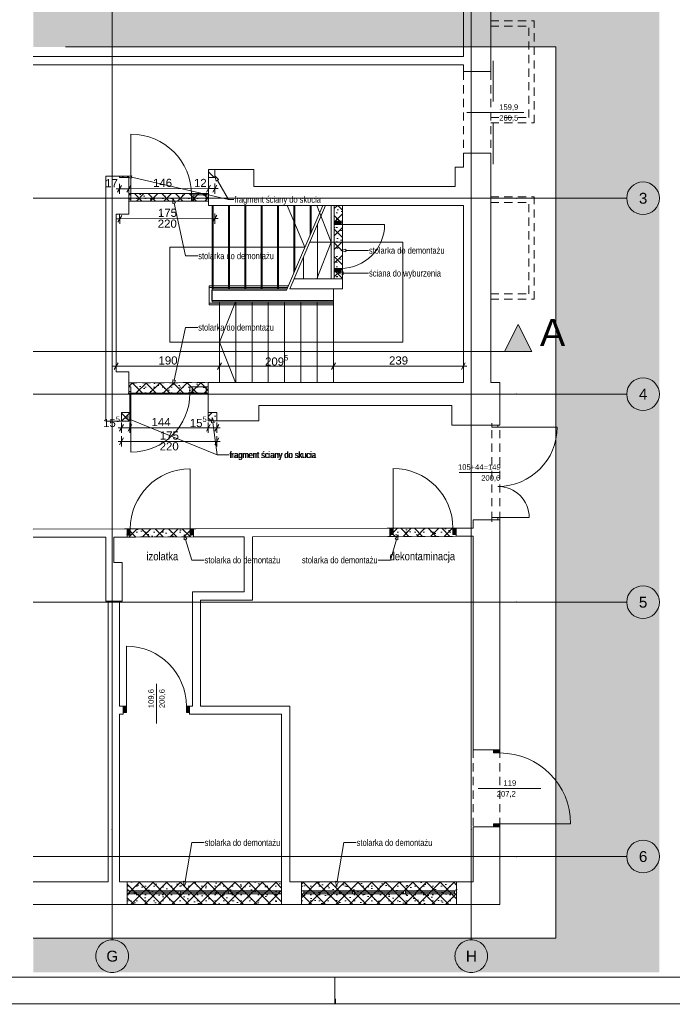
# Paper-space layout 'A-18 ROZBIÓRKI - PIĘTRO 0' of a CAD drawing. Header units: millimetres. Extents: x 0 to 540, y 0 to 297.
# Tile 5 of 7: x 302 to 422, y 0 to 181. Entities that reach past the tile are written whole.
import ezdxf
from ezdxf.xclip import XClip

# ---------------------------------------------------------------- set-up
doc = ezdxf.new("R2010")
doc.units = ezdxf.units.MM
doc.header["$MEASUREMENT"] = 0
doc.header["$XCLIPFRAME"] = 0
for name, pattern in [('ACAD_ISO03W100', [300, 120, -180]), ('DASHDOTX2', [1000, 500, -250, 0, -250]), ('GESTRICHELT2', [93.75, 62.5, -31.25]), ('Przer. długie kreski', [2.5, 1.5, -1]), ('PRZERYWANA_DU_A', [550, 350, -200])]:
    doc.linetypes.add(name, pattern=pattern)
for name, color, linetype, lineweight in [('0_Nr_pióra__2', 8, 'Continuous', 13), ('A_linie przekroju_Nr_pióra__1', 7, 'Continuous', 20), ('A_wymiary_Nr_pióra__1', 7, 'Continuous', 20), ('A_wymiary_Nr_pióra__2', 8, 'Continuous', 13), ('A_ściany_Nr_pióra__1', 7, 'Continuous', 20), ('Drzwi Archicad_Nr_pióra__1', 7, 'Continuous', 20), ('Znaczniki drzwi Archicada_Nr_pióra__3', 252, 'Continuous', 13)]:
    doc.layers.add(name, color=color, linetype=linetype, lineweight=lineweight)
for name, color, linetype, lineweight, true_color in [('A__balustrada_Nr_pióra__161', 7, 'Continuous', 5, 0x949494), ('A_Arkusz_Nr_pióra__255', 7, 'Continuous', 15, 0x242424), ('A_opis_Nr_pióra__255', 7, 'Continuous', 15, 0x242424), ('A_opis_Nr_pióra__8', 7, 'Continuous', 13, 0x4c4c4c), ('A_osie_Nr_pióra__16', 7, 'Continuous', 5, 0x0f0f0f), ('A_osie_Nr_pióra__76', 7, 'Continuous', 5, 0x2d2d2d), ('A_pochwyt_Nr_pióra__161', 7, 'Continuous', 5, 0x949494), ('A_pomocnicze_Nr_pióra__4', 7, 'Continuous', 18, 0x4b4b4b), ('A_rozbiórki_Nr_pióra__10', 7, 'Continuous', 13, 0x4b4b4b), ('A_schody_Nr_pióra__10', 7, 'Continuous', 13, 0x4b4b4b), ('A_schody_Nr_pióra__4', 7, 'Continuous', 18, 0x4b4b4b), ('A_ściany_Nr_pióra__10', 7, 'Continuous', 13, 0x4b4b4b), ('A_ściany_Nr_pióra__19', 7, 'Continuous', 5, 0x191919), ('Okna Archicada_Nr_pióra__19', 7, 'Continuous', 5, 0x191919)]:
    doc.layers.add(name, color=color, linetype=linetype, lineweight=lineweight, true_color=true_color)
for name, color, linetype in [('A_linie przekroju', 7, 'Continuous'), ('A_podrys', 7, 'Continuous'), ('A_rozbiórki', 7, 'Continuous'), ('Drzwi Archicad', 7, 'Continuous')]:
    doc.layers.add(name, color=color, linetype=linetype)
doc.styles.add('STYL_AUTOMATYCZNY_1', font='arial.ttf')
doc.styles.add('STYL_AUTOMATYCZNY_2', font='ARIALN.TTF')
doc.styles.add('STYL_AUTOMATYCZNY_4', font='arial.ttf')
pattern_1 = [(45, (-1720.2334, -297.0338), (-1.2572359, 1.2572359), []), (135, (-1720.2334, -297.0338), (1.2572359, 1.2572359), []), (90, (-1721.4906, -295.7765), (-1.6002, 0), [0, -1.0668, 0, -1.6002]), (155, (-1720.2334, -294.5193), (0.6762737, 1.4502737), [0, -0.78232, 0, -1.35128])]

# ---------------------------------------------------------------- blocks, each defined once
blk = doc.blocks.new('Rysunek_2_2', base_point=(-1720.23, -297.03))
at = {"linetype": 'Continuous', "lineweight": 0, "true_color": 0x484848}
blk.add_hatch(color=251, dxfattribs=at).paths.add_polyline_path([(419.63, 290.85), (304.57, 290.85), (304.57, 175.85), (400.63, 175.85), (400.63, 12.04), (304.57, 12.04), (304.57, 5.75), (419.63, 5.75)])
at = {"layer": 'A_linie przekroju', "linetype": 'Continuous', "lineweight": 0, "true_color": 0x000000}
blk.add_hatch(color=18, dxfattribs=at).paths.add_polyline_path([(396.18, 119.87), (393.68, 124.87), (391.18, 119.87)])
at = {"layer": 'A_rozbiórki', "linetype": 'Continuous', "lineweight": 0, "true_color": 0x4b4b4b}
h = blk.add_hatch(dxfattribs=at)
h.set_pattern_fill('facing_tile_0002', color=251, style=0, pattern_type=2)
h.set_pattern_definition(pattern_1)
h.paths.add_polyline_path([(322.12, 151.83), (322.12, 152.13), (320.43, 152.13), (320.43, 151.83)])
h = blk.add_hatch(dxfattribs=at)
h.set_pattern_fill('facing_tile_0002', color=251, style=0, pattern_type=2)
h.set_pattern_definition(pattern_1)
h.paths.add_polyline_path([(337.93, 151.83), (337.93, 153.33), (336.74, 153.33), (336.74, 151.83)])
h = blk.add_hatch(dxfattribs=at)
h.set_pattern_fill('facing_tile_0002', color=251, style=0, pattern_type=2)
h.set_pattern_definition(pattern_1)
h.paths.add_polyline_path([(336.74, 147.53), (336.74, 148.93), (322.12, 148.9), (322.12, 147.53)])
h = blk.add_hatch(dxfattribs=at)
h.set_pattern_fill('facing_tile_0002', color=251, style=0, pattern_type=2)
h.set_pattern_definition(pattern_1)
h.paths.add_polyline_path([(359.89, 146.73), (359.89, 133.24), (361.39, 133.24), (361.39, 146.73)])
h = blk.add_hatch(dxfattribs=at)
h.set_pattern_fill('facing_tile_0002', color=251, style=0, pattern_type=2)
h.set_pattern_definition(pattern_1)
h.paths.add_polyline_path([(336.73, 112.21), (336.73, 114.16), (322.12, 114.13), (322.12, 112.21)])
h = blk.add_hatch(dxfattribs=at)
h.set_pattern_fill('facing_tile_0002', color=251, style=0, pattern_type=2)
h.set_pattern_definition(pattern_1)
h.paths.add_polyline_path([(322.34, 107.07), (322.34, 108.66), (320.79, 108.66), (320.79, 107.07)])
h = blk.add_hatch(dxfattribs=at)
h.set_pattern_fill('facing_tile_0002', color=251, style=0, pattern_type=2)
h.set_pattern_definition(pattern_1)
h.paths.add_polyline_path([(338.29, 107.16), (338.29, 108.66), (336.73, 108.66), (336.73, 107.16)])
h = blk.add_hatch(dxfattribs=at)
h.set_pattern_fill('facing_tile_0002', color=251, style=0, pattern_type=2)
h.set_pattern_definition(pattern_1)
h.paths.add_polyline_path([(333.99, 85.81), (333.99, 87.31), (321.79, 87.28), (321.79, 85.78)])
h = blk.add_hatch(dxfattribs=at)
h.set_pattern_fill('facing_tile_0002', color=251, style=0, pattern_type=2)
h.set_pattern_definition(pattern_1)
h.paths.add_polyline_path([(382.3, 85.91), (382.3, 87.41), (370.1, 87.38), (370.1, 85.88)])
h = blk.add_hatch(dxfattribs=at)
h.set_pattern_fill('facing_tile_0002', color=251, style=0, pattern_type=2)
h.set_pattern_definition(pattern_1)
h.paths.add_polyline_path([(321.84, 22.39), (321.84, 18.23), (350.21, 18.23), (350.21, 22.39)])
h = blk.add_hatch(dxfattribs=at)
h.set_pattern_fill('facing_tile_0002', color=251, style=0, pattern_type=2)
h.set_pattern_definition(pattern_1)
h.paths.add_polyline_path([(353.86, 18.23), (382.36, 18.23), (382.36, 22.39), (353.86, 22.39)])
at = {"layer": 'Drzwi Archicad', "linetype": 'Continuous', "lineweight": 0, "true_color": 0xfdfdfd}
for points in [[(361.04, 143.84), (359.89, 143.84), (359.89, 143.24), (361.04, 143.24)], [(359.89, 134.54), (361.04, 134.54), (361.04, 135.14), (359.89, 135.14)], [(321.79, 86.13), (322.39, 86.13), (322.39, 87.28), (321.79, 87.28)], [(333.99, 87.31), (333.39, 87.3), (333.39, 86.15), (333.99, 86.16)], [(370.1, 87.38), (370.1, 86.23), (370.7, 86.23), (370.7, 87.38)], [(382.3, 86.26), (382.3, 87.41), (381.7, 87.41), (381.7, 86.26)], [(321.1, 54.7), (321.1, 53.55), (321.7, 53.55), (321.7, 54.7)], [(333.3, 53.55), (333.3, 54.7), (332.7, 54.7), (332.7, 53.55)], [(389.17, 46.69), (389.17, 46.09), (390.32, 46.09), (390.32, 46.69)], [(390.32, 32.49), (390.32, 33.09), (389.17, 33.09), (389.17, 32.49)]]:
    blk.add_hatch(color=7, dxfattribs=at).paths.add_polyline_path(points)
at = {"layer": '0_Nr_pióra__2', "color": 8, "linetype": 'PRZERYWANA_DU_A', "lineweight": 13, "flags": 128}
blk.add_lwpolyline([(304.57, 12.04), (400.63, 12.04), (400.63, 175.85), (304.57, 175.85)], dxfattribs=at)
at = {"layer": 'A__balustrada_Nr_pióra__161', "color": 252, "linetype": 'Continuous', "lineweight": 5, "true_color": 0x949494}
for p, q in [((336.89, 128.44), (336.89, 131.95)), ((337.39, 129.24), (337.39, 131.15))]:
    blk.add_line(p, q, dxfattribs=at)
at = {"layer": 'A_linie przekroju_Nr_pióra__1', "color": 7, "linetype": 'ACAD_ISO03W100', "lineweight": 20}
blk.add_line((304.57, 119.87), (391.18, 119.87), dxfattribs=at)
at = {"layer": 'A_linie przekroju_Nr_pióra__1', "color": 7, "linetype": 'Continuous', "lineweight": 20, "flags": 128}
blk.add_lwpolyline([(396.18, 119.87), (391.18, 119.87), (393.68, 124.87)], close=True, dxfattribs=at)
at = {"layer": 'A_opis_Nr_pióra__255', "color": 250, "linetype": 'Continuous', "lineweight": 15, "true_color": 0x242424}
for p, q in [((321.69, 152.13), (322.65, 152.17)), ((321.69, 152.13), (322.54, 151.68)), ((322.65, 152.17), (322.54, 151.68)), ((337.93, 152.14), (338.61, 151.46)), ((337.93, 152.14), (338.18, 151.21)), ((322.59, 151.92), (340.45, 147.81)), ((338.61, 151.46), (338.18, 151.21)), ((338.4, 151.33), (340.45, 147.81)), ((330.24, 148.04), (330.2, 147.08)), ((330.69, 147.18), (330.2, 147.08)), ((330.24, 148.04), (330.69, 147.18)), ((330.44, 147.13), (332.55, 137.44)), ((340.45, 147.81), (341.4, 147.81)), ((340.45, 147.81), (341.4, 147.81)), ((361.06, 138.44), (361.99, 138.69)), ((361.06, 138.44), (361.99, 138.19)), ((361.99, 138.69), (361.99, 138.19)), ((361.99, 138.44), (363.92, 138.44)), ((363.92, 138.44), (366.16, 138.44)), ((332.55, 137.44), (334.79, 137.44)), ((360.58, 134.25), (361.51, 134.5)), ((360.58, 134.25), (361.51, 134)), ((361.51, 134.5), (361.51, 134)), ((361.51, 134.25), (363.92, 134.25)), ((363.92, 134.25), (366.16, 134.25)), ((330.44, 114.63), (332.55, 124.31)), ((332.55, 124.31), (334.79, 124.31)), ((330.2, 114.68), (330.69, 114.57)), ((330.24, 113.72), (330.2, 114.68)), ((330.24, 113.72), (330.69, 114.57)), ((321.48, 107.75), (322.44, 107.63)), ((321.48, 107.75), (322.25, 107.16)), ((322.44, 107.63), (322.25, 107.16)), ((322.35, 107.39), (338.33, 100.87)), ((337.43, 107.75), (337.31, 106.79)), ((337.8, 106.85), (337.31, 106.79)), ((337.43, 107.75), (337.8, 106.85)), ((337.55, 106.82), (338.33, 100.87)), ((338.33, 100.87), (340.57, 100.87)), ((338.33, 100.87), (340.57, 100.87)), ((332.28, 86.21), (332.8, 85.4)), ((332.28, 86.21), (332.32, 85.25)), ((332.8, 85.4), (332.32, 85.25)), ((332.56, 85.32), (333.71, 81.55)), ((371.34, 85.32), (370.19, 81.55)), ((371.62, 86.21), (371.1, 85.4)), ((371.58, 85.25), (371.1, 85.4)), ((371.62, 86.21), (371.58, 85.25)), ((333.71, 81.55), (335.95, 81.55)), ((370.19, 81.55), (367.95, 81.55)), ((332.45, 22.46), (333.71, 29.62)), ((333.71, 29.62), (335.95, 29.62)), ((360.4, 22.46), (361.66, 29.62)), ((361.66, 29.62), (363.9, 29.62)), ((332.2, 22.51), (332.69, 22.42)), ((332.28, 21.54), (332.2, 22.51)), ((332.28, 21.54), (332.69, 22.42)), ((360.15, 22.51), (360.64, 22.42)), ((360.23, 21.54), (360.15, 22.51)), ((360.23, 21.54), (360.64, 22.42))]:
    blk.add_line(p, q, dxfattribs=at)
at = {"layer": 'A_osie_Nr_pióra__16', "color": 250, "linetype": 'DASHDOTX2', "lineweight": 5, "true_color": 0x0f0f0f}
for p, q in [((319.06, 231.5), (319.06, 32)), ((385.06, 231.5), (385.06, 32)), ((393.38, 148.04), (304.57, 148.04)), ((393.38, 148.04), (413.63, 148.04)), ((393.38, 112.04), (304.57, 112.04)), ((393.38, 112.04), (413.63, 112.04)), ((393.38, 73.81), (304.57, 73.81)), ((393.38, 73.81), (413.63, 73.81)), ((319.06, 32), (319.06, 11.75)), ((385.06, 32), (385.06, 11.75)), ((393.38, 27.06), (304.57, 27.06)), ((393.38, 27.06), (413.63, 27.06))]:
    blk.add_line(p, q, dxfattribs=at)
for p in [(393.38, 148.04), (393.38, 148.04), (393.38, 112.04), (393.38, 112.04), (393.38, 73.81), (393.38, 73.81), (319.06, 32), (319.06, 32), (385.06, 32), (385.06, 32), (393.38, 27.06), (393.38, 27.06)]:
    blk.add_point(p, dxfattribs=at)
at = {"layer": 'A_osie_Nr_pióra__76', "color": 250, "linetype": 'Continuous', "lineweight": 5, "true_color": 0x2d2d2d}
for centre in [(416.63, 148.04), (416.63, 112.04), (416.63, 73.81), (416.63, 27.06), (319.06, 8.75), (385.06, 8.75)]:
    blk.add_circle(centre, 3, dxfattribs=at)
at = {"layer": 'A_pochwyt_Nr_pióra__161', "color": 252, "linetype": 'Continuous', "lineweight": 5, "true_color": 0x949494}
for p, q in [((336.89, 131.95), (351.44, 131.95)), ((336.89, 131.65), (351.31, 131.65)), ((337.39, 131.15), (351.09, 131.15)), ((336.89, 128.74), (359.72, 128.74)), ((337.39, 129.24), (359.72, 129.24)), ((359.72, 129.24), (359.72, 128.44)), ((336.89, 128.44), (359.72, 128.44))]:
    blk.add_line(p, q, dxfattribs=at)
at = {"layer": 'A_rozbiórki_Nr_pióra__10', "color": 251, "linetype": 'ACAD_ISO03W100', "lineweight": 13, "true_color": 0x4b4b4b, "flags": 128}
for points in [[(322.12, 151.83), (320.43, 151.83), (320.43, 152.13), (322.12, 152.13)], [(337.93, 151.83), (336.74, 151.83), (336.74, 153.33), (337.93, 153.33)], [(336.74, 147.53), (322.12, 147.53), (322.12, 148.9), (336.74, 148.93)], [(359.89, 146.73), (359.89, 133.24), (361.39, 133.24), (361.39, 146.73)], [(336.73, 112.21), (322.12, 112.21), (322.12, 114.13), (336.73, 114.16)], [(322.34, 107.07), (320.79, 107.07), (320.79, 108.66), (322.34, 108.66)], [(338.29, 107.16), (336.73, 107.16), (336.73, 108.66), (338.29, 108.66)], [(333.99, 85.81), (321.79, 85.78), (321.79, 87.28), (333.99, 87.31)], [(382.3, 85.91), (370.1, 85.88), (370.1, 87.38), (382.3, 87.41)], [(321.84, 22.39), (350.21, 22.39), (350.21, 18.23), (321.84, 18.23)], [(353.86, 18.23), (382.36, 18.23), (382.36, 22.39), (353.86, 22.39)]]:
    blk.add_lwpolyline(points, close=True, dxfattribs=at)
at = {"layer": 'A_schody_Nr_pióra__10', "color": 251, "linetype": 'GESTRICHELT2', "lineweight": 13, "true_color": 0x4b4b4b}
for p, q in [((337.6, 146.73), (337.6, 131.4)), ((340.6, 146.73), (340.6, 131.4)), ((343.61, 146.73), (343.61, 131.4)), ((346.61, 146.73), (346.61, 131.4)), ((349.61, 146.73), (349.61, 131.4)), ((352.62, 146.73), (352.62, 134.69)), ((355.62, 146.73), (355.62, 141.66))]:
    blk.add_line(p, q, dxfattribs=at)
at = {"layer": 'A_schody_Nr_pióra__4', "color": 251, "linetype": 'Continuous', "lineweight": 18, "true_color": 0x4b4b4b}
for p, q in [((337.45, 146.73), (337.45, 128.99)), ((340.45, 146.73), (340.45, 131.4)), ((343.46, 146.73), (343.46, 131.4)), ((346.46, 146.73), (346.46, 131.4)), ((349.46, 146.73), (349.46, 131.4)), ((351.09, 131.15), (357.8, 146.73)), ((354.5, 139.07), (351.2, 146.73)), ((351.7, 131.4), (358.3, 146.73)), ((352.47, 146.73), (352.47, 134.34)), ((355.47, 146.73), (355.47, 141.31)), ((356.65, 146.73), (359.34, 139.99)), ((359.34, 146.73), (359.34, 133.24)), ((356.79, 143.22), (356.79, 133.24)), ((372.49, 139.99), (355.4, 139.99)), ((356.65, 133.24), (359.34, 139.99)), ((372.49, 139.99), (372.49, 121.58)), ((354.5, 139.07), (329.65, 139.07)), ((329.65, 139.07), (329.65, 121.58)), ((354.24, 137.29), (354.24, 133.24)), ((337.45, 131.4), (351.2, 131.4)), ((359.72, 131.4), (359.72, 114.16)), ((359.72, 128.99), (337.45, 128.99)), ((338.79, 128.99), (338.79, 114.16)), ((341.76, 128.99), (338.79, 121.58)), ((341.78, 128.99), (341.78, 114.16)), ((344.77, 128.99), (344.77, 114.16)), ((347.76, 128.99), (347.76, 114.16)), ((350.75, 128.99), (350.75, 114.16)), ((353.74, 128.99), (353.74, 114.16)), ((356.73, 128.99), (356.73, 114.16)), ((372.49, 121.58), (329.65, 121.58)), ((341.76, 114.16), (338.79, 121.58))]:
    blk.add_line(p, q, dxfattribs=at)
at = {"layer": 'A_wymiary_Nr_pióra__1', "color": 7, "linetype": 'Continuous', "lineweight": 20}
for p, q in [((320.79, 150.4), (320.07, 149.15)), ((322.49, 150.4), (321.77, 149.15)), ((337.11, 150.43), (336.39, 149.18)), ((337.57, 149.18), (338.29, 150.44)), ((320.81, 144.9), (320.09, 143.65)), ((337.59, 143.68), (338.3, 144.94)), ((320.15, 117.79), (319.43, 116.54)), ((339.15, 117.79), (338.43, 116.54)), ((360.08, 117.79), (359.36, 116.54)), ((383.25, 116.54), (383.97, 117.79)), ((321.15, 106.49), (320.43, 105.24)), ((322.7, 106.49), (321.98, 105.24)), ((337.09, 106.49), (336.37, 105.24)), ((337.93, 105.24), (338.65, 106.49)), ((321.15, 103.99), (320.43, 102.74)), ((337.93, 102.74), (338.65, 103.99))]:
    blk.add_line(p, q, dxfattribs=at)
at = {"layer": 'A_wymiary_Nr_pióra__2', "color": 8, "linetype": 'Continuous', "lineweight": 13}
for p, q in [((320.44, 148.83), (320.43, 150.71)), ((322.13, 148.84), (322.12, 150.71)), ((336.75, 148.87), (336.74, 150.74)), ((337.94, 148.87), (337.93, 150.75)), ((319.82, 149.77), (320.43, 149.77)), ((320.43, 149.77), (322.13, 149.78)), ((322.13, 149.78), (336.75, 149.81)), ((336.75, 149.81), (337.93, 149.81)), ((337.93, 149.81), (338.54, 149.81)), ((320.45, 143.33), (320.44, 145.21)), ((337.95, 143.37), (337.94, 145.25)), ((319.83, 144.27), (320.45, 144.27)), ((320.45, 144.27), (337.94, 144.31)), ((337.94, 144.31), (338.56, 144.31)), ((319.79, 116.22), (319.79, 118.1)), ((338.79, 116.22), (338.79, 118.1)), ((359.72, 116.22), (359.72, 118.1)), ((383.61, 116.22), (383.61, 118.1)), ((319.18, 117.16), (319.79, 117.16)), ((319.79, 117.16), (338.79, 117.16)), ((338.79, 117.16), (359.72, 117.16)), ((359.72, 117.16), (383.61, 117.16)), ((383.61, 117.16), (384.22, 117.16)), ((320.79, 104.92), (320.79, 106.8)), ((322.34, 104.92), (322.34, 106.8)), ((336.73, 104.92), (336.73, 106.8)), ((338.29, 104.92), (338.29, 106.8)), ((320.18, 105.86), (320.79, 105.86)), ((320.79, 105.86), (322.34, 105.86)), ((322.34, 105.86), (336.73, 105.86)), ((336.73, 105.86), (338.29, 105.86)), ((338.29, 105.86), (338.9, 105.86)), ((320.18, 103.36), (320.79, 103.36)), ((320.79, 102.42), (320.79, 104.3)), ((320.79, 103.36), (338.29, 103.36)), ((338.29, 102.42), (338.29, 104.3)), ((338.29, 103.36), (338.9, 103.36))]:
    blk.add_line(p, q, dxfattribs=at)
at = {"layer": 'A_ściany_Nr_pióra__1', "color": 7, "linetype": 'Continuous', "lineweight": 20}
for p, q in [((383.61, 171.31), (383.61, 171.68)), ((388.63, 171.31), (383.61, 171.31)), ((383.61, 156.31), (383.61, 155.94)), ((388.63, 156.31), (383.61, 156.31)), ((322.12, 148.68), (322.12, 148.93)), ((322.12, 147.53), (322.12, 148.68)), ((336.74, 148.68), (336.74, 148.93)), ((336.74, 147.53), (336.74, 148.68)), ((322.12, 146.73), (322.12, 147.53)), ((336.74, 146.73), (336.74, 147.53)), ((359.89, 143.84), (359.89, 144.31)), ((359.89, 143.84), (361.04, 143.84)), ((361.04, 143.84), (361.39, 143.84)), ((361.39, 143.84), (361.39, 144.21)), ((359.89, 134.54), (359.89, 134.07)), ((359.89, 134.54), (361.04, 134.54)), ((361.04, 134.54), (361.39, 134.54)), ((361.39, 134.54), (361.39, 134.17)), ((322.12, 114.16), (322.12, 113.36)), ((336.73, 114.16), (336.73, 113.36)), ((322.12, 113.36), (322.12, 112.21)), ((322.12, 112.21), (322.12, 111.96)), ((336.73, 113.36), (336.73, 112.21)), ((336.73, 112.21), (336.73, 111.96)), ((388.82, 106.36), (388.82, 106.73)), ((388.82, 106.36), (389.97, 106.36)), ((389.97, 106.36), (390.32, 106.36)), ((390.32, 106.36), (390.32, 106.73)), ((388.82, 88.94), (388.82, 88.57)), ((388.82, 88.94), (389.97, 88.94)), ((389.97, 88.94), (390.32, 88.94)), ((390.32, 88.94), (390.32, 88.57)), ((321.79, 87.28), (321.32, 87.28)), ((321.79, 87.28), (321.79, 86.13)), ((333.99, 87.31), (334.46, 87.31)), ((333.99, 87.31), (333.99, 86.16)), ((370.1, 87.38), (369.63, 87.38)), ((370.1, 87.38), (370.1, 86.23)), ((382.3, 87.41), (382.77, 87.41)), ((382.3, 87.41), (382.3, 86.26)), ((321.79, 85.78), (321.42, 85.78)), ((321.79, 86.13), (321.79, 85.78)), ((333.99, 86.16), (333.99, 85.81)), ((333.99, 85.81), (334.36, 85.81)), ((370.1, 85.88), (369.73, 85.88)), ((370.1, 86.23), (370.1, 85.88)), ((382.3, 86.26), (382.3, 85.91)), ((382.3, 85.91), (382.67, 85.91)), ((321.1, 54.7), (320.63, 54.7)), ((321.1, 54.7), (321.1, 53.55)), ((333.3, 54.7), (333.77, 54.7)), ((333.3, 54.7), (333.3, 53.55)), ((321.1, 53.2), (320.73, 53.2)), ((321.1, 53.55), (321.1, 53.2)), ((333.3, 53.55), (333.3, 53.2)), ((333.3, 53.2), (333.67, 53.2)), ((385.4, 46.69), (385.4, 47.06)), ((390.32, 46.69), (390.32, 47.16)), ((389.17, 46.69), (385.4, 46.69)), ((390.32, 46.69), (389.17, 46.69)), ((385.4, 32.49), (385.4, 32.12)), ((389.17, 32.49), (385.4, 32.49)), ((390.32, 32.49), (389.17, 32.49)), ((390.32, 32.49), (390.32, 32.02)), ((321.84, 22.39), (321.84, 18.23)), ((350.21, 22.39), (350.21, 18.23)), ((353.86, 22.39), (353.86, 18.23)), ((382.36, 22.39), (382.36, 18.23))]:
    blk.add_line(p, q, dxfattribs=at)
at = {"layer": 'A_ściany_Nr_pióra__1', "color": 7, "linetype": 'Continuous', "lineweight": 20, "flags": 128}
for points in [[(388.63, 171.31), (388.63, 241.85)], [(383.61, 237.1), (383.61, 174.09)], [(383.61, 174.09), (304.57, 174.09)], [(304.57, 172.59), (383.61, 172.59)], [(383.61, 172.59), (383.61, 171.31)], [(383.61, 156.31), (383.61, 153.73)], [(388.63, 114.16), (388.63, 156.31)], [(322.12, 152.13), (317.89, 152.13)], [(317.89, 152.13), (317.89, 116.17)], [(322.12, 145.13), (322.12, 152.13)], [(345.08, 153.33), (336.74, 153.33)], [(336.74, 153.33), (336.74, 148.93)], [(345.08, 150.23), (345.08, 153.33)], [(383.61, 153.73), (382.13, 153.73)], [(382.13, 153.73), (382.13, 150.23)], [(382.13, 150.23), (345.08, 150.23)], [(336.74, 146.73), (345.08, 146.73)], [(345.08, 146.73), (359.89, 146.73)], [(359.89, 146.73), (359.89, 143.84)], [(361.39, 143.84), (361.39, 146.73)], [(361.39, 146.73), (382.13, 146.73)], [(382.13, 146.73), (383.61, 146.73)], [(383.61, 146.73), (383.61, 114.16)], [(319.79, 145.13), (322.12, 145.13)], [(319.79, 116.17), (319.79, 145.13)], [(359.89, 134.54), (359.89, 133.24)], [(361.39, 133.24), (361.39, 134.54)], [(352.49, 133.24), (351.7, 131.4)], [(359.89, 133.24), (352.49, 133.24)], [(361.39, 131.4), (361.39, 133.24)], [(351.7, 131.4), (361.39, 131.4)], [(317.89, 116.17), (317.89, 107.07)], [(322.12, 116.17), (319.79, 116.17)], [(322.12, 114.16), (322.12, 116.17)], [(346.03, 114.16), (336.73, 114.16)], [(381.5, 114.16), (346.03, 114.16)], [(383.61, 114.16), (381.5, 114.16)], [(390.32, 114.16), (388.63, 114.16)], [(390.32, 106.36), (390.32, 114.16)], [(322.12, 112.21), (322.12, 111.96)], [(322.34, 112.21), (322.12, 112.21)], [(322.34, 107.07), (322.34, 112.21)], [(336.73, 111.96), (336.73, 107.16)], [(346.03, 107.16), (346.03, 109.96)], [(346.03, 109.96), (381.5, 109.96)], [(381.5, 109.96), (381.5, 106.36)], [(317.89, 107.07), (322.34, 107.07)], [(336.73, 107.16), (346.03, 107.16)], [(381.5, 106.36), (388.82, 106.36)], [(388.82, 88.94), (385.4, 88.94)], [(385.4, 88.94), (385.4, 87.42)], [(390.32, 88.94), (388.82, 88.94)], [(390.32, 46.69), (390.32, 88.94)], [(321.79, 87.28), (304.57, 87.24)], [(370.1, 87.38), (333.99, 87.31)], [(385.4, 87.42), (382.3, 87.41)], [(304.57, 85.74), (317.89, 85.77)], [(317.89, 85.77), (317.89, 81.1)], [(319.39, 85.77), (321.79, 85.78)], [(319.39, 81.1), (319.39, 85.77)], [(333.99, 85.81), (343.34, 85.83)], [(343.34, 85.83), (343.34, 75.7)], [(344.84, 85.83), (370.1, 85.88)], [(344.84, 74.2), (344.84, 85.83)], [(382.3, 85.91), (385.4, 85.92)], [(385.4, 85.92), (385.4, 46.69)], [(317.89, 81.1), (317.89, 74)], [(320.89, 81.1), (319.39, 81.1)], [(320.89, 74), (320.89, 81.1)], [(343.34, 75.7), (333.8, 75.7)], [(333.8, 75.7), (333.8, 54.7)], [(335.3, 74.2), (344.84, 74.2)], [(335.3, 54.7), (335.3, 74.2)], [(317.89, 74), (320.89, 74)], [(318.3, 74), (318.3, 22.39)], [(320.43, 74), (318.3, 74)], [(320.43, 54.7), (320.43, 74)], [(321.1, 54.7), (320.43, 54.7)], [(333.8, 54.7), (333.3, 54.7)], [(351.71, 54.7), (335.3, 54.7)], [(351.71, 22.39), (351.71, 54.7)], [(320.43, 22.39), (320.43, 53.2)], [(320.43, 53.2), (321.1, 53.2)], [(333.3, 53.2), (350.21, 53.2)], [(350.21, 53.2), (350.21, 22.39)], [(385.4, 32.49), (385.4, 22.39)], [(390.32, 18.23), (390.32, 32.49)], [(318.3, 22.39), (304.57, 22.39)], [(321.84, 22.39), (320.43, 22.39)], [(353.86, 22.39), (351.71, 22.39)], [(385.4, 22.39), (382.36, 22.39)], [(304.57, 18.23), (321.84, 18.23)], [(350.21, 18.23), (353.86, 18.23)], [(382.36, 18.23), (385.4, 18.23)], [(385.4, 18.23), (390.32, 18.23)]]:
    blk.add_lwpolyline(points, dxfattribs=at)
at = {"layer": 'A_ściany_Nr_pióra__10', "color": 251, "linetype": 'Przer. długie kreski', "lineweight": 13, "true_color": 0x4b4b4b}
for p, q in [((388.63, 180.68), (396.63, 180.68)), ((388.63, 179.68), (395.63, 179.68)), ((395.63, 162.88), (395.63, 179.68)), ((396.63, 161.88), (396.63, 180.68)), ((383.61, 171.31), (383.61, 156.31)), ((388.63, 171.31), (388.63, 156.31)), ((388.63, 162.88), (395.63, 162.88)), ((388.63, 161.88), (396.63, 161.88)), ((322.13, 148.9), (336.74, 148.93)), ((322.12, 147.53), (336.74, 147.53)), ((388.63, 148.28), (396.63, 148.28)), ((388.63, 147.28), (395.63, 147.28)), ((395.63, 130.48), (395.63, 147.28)), ((396.63, 129.48), (396.63, 148.28)), ((388.63, 130.48), (395.63, 130.48)), ((388.63, 129.48), (396.63, 129.48)), ((322.12, 114.13), (336.73, 114.16)), ((322.12, 112.21), (336.73, 112.21)), ((388.82, 88.94), (388.82, 106.36)), ((390.32, 88.94), (390.32, 106.36)), ((321.79, 87.28), (333.99, 87.31)), ((370.1, 87.38), (382.3, 87.41)), ((321.79, 85.78), (333.99, 85.81)), ((370.1, 85.88), (382.3, 85.91)), ((385.4, 46.69), (385.4, 32.49)), ((390.32, 46.69), (390.32, 32.49))]:
    blk.add_line(p, q, dxfattribs=at)
at = {"layer": 'A_ściany_Nr_pióra__19', "color": 250, "linetype": 'Continuous', "lineweight": 5, "true_color": 0x191919}
for p, q in [((350.21, 22.39), (321.84, 22.39)), ((382.36, 22.39), (353.86, 22.39)), ((321.84, 18.23), (350.21, 18.23)), ((353.86, 18.23), (382.36, 18.23))]:
    blk.add_line(p, q, dxfattribs=at)
at = {"layer": 'Drzwi Archicad_Nr_pióra__1', "color": 7, "linetype": 'Continuous', "lineweight": 20}
for p, q in [((389.08, 173.31), (389.08, 165.81)), ((383.61, 171.31), (383.61, 171.68)), ((383.61, 171.31), (383.61, 171.68)), ((388.63, 171.31), (383.61, 171.31)), ((388.63, 171.31), (383.61, 171.31)), ((389.08, 154.31), (389.08, 161.81)), ((322.52, 148.68), (322.52, 159.81)), ((388.63, 156.31), (383.61, 156.31)), ((388.63, 156.31), (383.61, 156.31)), ((383.61, 156.31), (383.61, 155.94)), ((383.61, 156.31), (383.61, 155.94)), ((322.12, 148.68), (322.12, 148.93)), ((322.12, 148.68), (322.52, 148.68)), ((322.12, 147.53), (322.12, 148.68)), ((322.12, 147.53), (322.12, 148.68)), ((322.12, 147.53), (322.12, 148.68)), ((322.52, 148.68), (322.52, 147.53)), ((333.65, 147.53), (333.65, 148.68)), ((333.65, 148.68), (334.05, 148.68)), ((334.05, 148.68), (334.05, 147.53)), ((334.05, 147.53), (334.05, 148.68)), ((334.05, 148.68), (336.34, 148.68)), ((336.34, 147.53), (336.34, 148.68)), ((336.34, 148.68), (336.74, 148.68)), ((336.34, 148.68), (336.34, 147.53)), ((336.74, 148.68), (336.74, 148.93)), ((336.74, 148.68), (336.74, 147.53)), ((336.74, 147.53), (336.74, 148.68)), ((336.74, 147.53), (336.74, 148.68)), ((322.52, 147.53), (322.12, 147.53)), ((322.12, 146.73), (322.12, 147.53)), ((334.05, 147.53), (333.65, 147.53)), ((336.34, 147.53), (334.05, 147.53)), ((336.74, 147.53), (336.34, 147.53)), ((336.74, 146.73), (336.74, 147.53)), ((359.89, 143.84), (359.89, 144.31)), ((359.89, 143.84), (359.89, 144.31)), ((359.89, 143.24), (359.89, 143.84)), ((359.89, 143.84), (361.04, 143.84)), ((359.89, 143.84), (361.04, 143.84)), ((359.89, 143.84), (361.04, 143.84)), ((361.04, 143.24), (359.89, 143.24)), ((361.04, 143.84), (361.04, 143.24)), ((361.04, 143.84), (361.39, 143.84)), ((361.04, 143.84), (361.39, 143.84)), ((361.04, 143.24), (369.14, 143.24)), ((361.39, 143.84), (361.39, 144.21)), ((361.39, 143.84), (361.39, 144.21)), ((359.89, 134.54), (359.89, 135.14)), ((359.89, 135.14), (361.04, 135.14)), ((361.04, 134.54), (359.89, 134.54)), ((359.89, 134.54), (361.04, 134.54)), ((359.89, 134.54), (361.04, 134.54)), ((359.89, 134.54), (359.89, 134.07)), ((359.89, 134.54), (359.89, 134.07)), ((361.04, 135.14), (361.04, 134.54)), ((361.04, 134.54), (361.39, 134.54)), ((361.04, 134.54), (361.39, 134.54)), ((361.39, 134.54), (361.39, 134.17)), ((361.39, 134.54), (361.39, 134.17)), ((322.12, 114.16), (322.12, 113.36)), ((336.73, 114.16), (336.73, 113.36)), ((322.52, 113.36), (322.12, 113.36)), ((322.12, 113.36), (322.12, 112.21)), ((322.12, 113.36), (322.12, 112.21)), ((322.12, 113.36), (322.12, 112.21)), ((322.12, 112.21), (322.52, 112.21)), ((322.12, 112.21), (322.12, 111.96)), ((322.52, 112.21), (322.52, 113.36)), ((322.52, 112.21), (322.52, 101.38)), ((333.76, 113.36), (333.36, 113.36)), ((333.36, 113.36), (333.36, 112.21)), ((333.36, 112.21), (333.76, 112.21)), ((333.76, 112.21), (333.76, 113.36)), ((336.33, 113.36), (333.76, 113.36)), ((333.76, 113.36), (333.76, 112.21)), ((333.76, 112.21), (336.33, 112.21)), ((336.73, 113.36), (336.33, 113.36)), ((336.33, 113.36), (336.33, 112.21)), ((336.33, 112.21), (336.33, 113.36)), ((336.33, 112.21), (336.73, 112.21)), ((336.73, 112.21), (336.73, 113.36)), ((336.73, 113.36), (336.73, 112.21)), ((336.73, 113.36), (336.73, 112.21)), ((336.73, 112.21), (336.73, 111.96)), ((388.82, 106.36), (388.82, 106.73)), ((388.82, 106.36), (388.82, 106.73)), ((388.82, 105.96), (388.82, 106.36)), ((388.82, 106.36), (389.97, 106.36)), ((388.82, 106.36), (389.97, 106.36)), ((388.82, 106.36), (389.97, 106.36)), ((389.97, 105.96), (388.82, 105.96)), ((389.97, 106.36), (389.97, 105.96)), ((389.97, 106.36), (390.32, 106.36)), ((389.97, 106.36), (390.32, 106.36)), ((389.97, 105.96), (400.85, 105.96)), ((390.32, 106.36), (390.32, 106.73)), ((390.32, 106.36), (390.32, 106.73)), ((333.39, 87.3), (333.37, 98.3)), ((370.7, 87.38), (370.68, 98.38)), ((388.82, 88.94), (388.82, 89.34)), ((388.82, 89.34), (389.97, 89.34)), ((389.97, 88.94), (388.82, 88.94)), ((388.82, 88.94), (389.97, 88.94)), ((388.82, 88.94), (389.97, 88.94)), ((388.82, 88.94), (388.82, 88.57)), ((388.82, 88.94), (388.82, 88.57)), ((389.97, 89.34), (389.97, 88.94)), ((389.97, 89.34), (395.71, 89.34)), ((389.97, 88.94), (390.32, 88.94)), ((389.97, 88.94), (390.32, 88.94)), ((390.32, 88.94), (390.32, 88.57)), ((390.32, 88.94), (390.32, 88.57)), ((321.79, 87.28), (321.32, 87.28)), ((321.79, 87.28), (321.32, 87.28)), ((322.39, 87.28), (321.79, 87.28)), ((321.79, 87.28), (321.79, 86.13)), ((321.79, 87.28), (321.79, 86.13)), ((321.79, 87.28), (321.79, 86.13)), ((322.39, 86.13), (322.39, 87.28)), ((333.99, 87.31), (333.39, 87.3)), ((333.39, 87.3), (333.39, 86.15)), ((333.99, 86.16), (333.99, 87.31)), ((333.99, 87.31), (333.99, 86.16)), ((333.99, 87.31), (333.99, 86.16)), ((333.99, 87.31), (334.46, 87.31)), ((333.99, 87.31), (334.46, 87.31)), ((370.1, 87.38), (369.63, 87.38)), ((370.1, 87.38), (369.63, 87.38)), ((370.1, 87.38), (370.7, 87.38)), ((370.1, 86.23), (370.1, 87.38)), ((370.1, 87.38), (370.1, 86.23)), ((370.1, 87.38), (370.1, 86.23)), ((370.7, 87.38), (370.7, 86.23)), ((381.7, 86.26), (381.7, 87.41)), ((381.7, 87.41), (382.3, 87.41)), ((382.3, 87.41), (382.3, 86.26)), ((382.3, 87.41), (382.3, 86.26)), ((382.3, 87.41), (382.3, 86.26)), ((382.3, 87.41), (382.77, 87.41)), ((382.3, 87.41), (382.77, 87.41)), ((321.79, 85.78), (321.42, 85.78)), ((321.79, 85.78), (321.42, 85.78)), ((321.79, 86.13), (322.39, 86.13)), ((321.79, 86.13), (321.79, 85.78)), ((321.79, 86.13), (321.79, 85.78)), ((333.39, 86.15), (333.99, 86.16)), ((333.99, 86.16), (333.99, 85.81)), ((333.99, 86.16), (333.99, 85.81)), ((333.99, 85.81), (334.36, 85.81)), ((333.99, 85.81), (334.36, 85.81)), ((370.1, 85.88), (369.73, 85.88)), ((370.1, 85.88), (369.73, 85.88)), ((370.7, 86.23), (370.1, 86.23)), ((370.1, 86.23), (370.1, 85.88)), ((370.1, 86.23), (370.1, 85.88)), ((382.3, 86.26), (381.7, 86.26)), ((382.3, 86.26), (382.3, 85.91)), ((382.3, 86.26), (382.3, 85.91)), ((382.3, 85.91), (382.67, 85.91)), ((382.3, 85.91), (382.67, 85.91)), ((321.7, 54.7), (321.7, 65.7)), ((321.1, 54.7), (320.63, 54.7)), ((321.1, 54.7), (320.63, 54.7)), ((321.1, 54.7), (321.7, 54.7)), ((321.1, 53.55), (321.1, 54.7)), ((321.1, 54.7), (321.1, 53.55)), ((321.1, 54.7), (321.1, 53.55)), ((321.7, 54.7), (321.7, 53.55)), ((332.7, 53.55), (332.7, 54.7)), ((332.7, 54.7), (333.3, 54.7)), ((333.3, 54.7), (333.3, 53.55)), ((333.3, 54.7), (333.3, 53.55)), ((333.3, 54.7), (333.3, 53.55)), ((333.3, 54.7), (333.77, 54.7)), ((333.3, 54.7), (333.77, 54.7)), ((321.1, 53.2), (320.73, 53.2)), ((321.1, 53.2), (320.73, 53.2)), ((321.7, 53.55), (321.1, 53.55)), ((321.1, 53.55), (321.1, 53.2)), ((321.1, 53.55), (321.1, 53.2)), ((333.3, 53.55), (332.7, 53.55)), ((333.3, 53.55), (333.3, 53.2)), ((333.3, 53.55), (333.3, 53.2)), ((333.3, 53.2), (333.67, 53.2)), ((333.3, 53.2), (333.67, 53.2)), ((385.4, 46.69), (385.4, 47.06)), ((385.4, 46.69), (385.4, 47.06)), ((390.32, 46.69), (390.32, 47.16)), ((390.32, 46.69), (390.32, 47.16)), ((389.17, 46.69), (385.4, 46.69)), ((389.17, 46.69), (385.4, 46.69)), ((389.17, 46.69), (389.17, 46.09)), ((390.32, 46.69), (389.17, 46.69)), ((390.32, 46.69), (389.17, 46.69)), ((390.32, 46.69), (389.17, 46.69)), ((389.17, 46.09), (390.32, 46.09)), ((390.32, 46.09), (390.32, 46.69)), ((390.32, 33.09), (389.17, 33.09)), ((389.17, 33.09), (389.17, 32.49)), ((390.32, 32.49), (390.32, 33.09)), ((390.32, 33.09), (403.32, 33.09)), ((389.17, 32.49), (385.4, 32.49)), ((389.17, 32.49), (385.4, 32.49)), ((385.4, 32.49), (385.4, 32.12)), ((385.4, 32.49), (385.4, 32.12)), ((389.17, 32.49), (390.32, 32.49)), ((390.32, 32.49), (389.17, 32.49)), ((390.32, 32.49), (389.17, 32.49)), ((390.32, 32.49), (390.32, 32.02)), ((390.32, 32.49), (390.32, 32.02))]:
    blk.add_line(p, q, dxfattribs=at)
for centre, radius, start, end in [((322.52, 148.68), 11.13, 0, 90), ((361.04, 143.24), 8.1, 270, 0), ((322.52, 112.21), 10.83, 270, 0), ((389.97, 105.96), 10.88, 270, 0), ((333.39, 87.3), 11, 90.1232, 180.1232), ((370.7, 87.38), 11, 0.1232, 90.1232), ((389.97, 89.34), 5.74, 0, 90), ((321.7, 54.7), 11, 0, 90), ((390.32, 33.09), 13, 0, 90)]:
    blk.add_arc(centre, radius, start, end, dxfattribs=at)
at = {"layer": 'Okna Archicada_Nr_pióra__19', "color": 250, "linetype": 'Continuous', "lineweight": 5, "true_color": 0x191919}
for p, q in [((321.84, 20.73), (350.21, 20.73)), ((321.84, 20.23), (321.84, 20.73)), ((350.21, 20.23), (321.84, 20.23)), ((322.24, 20.23), (322.24, 20.73)), ((322.24, 20.48), (331.17, 20.48)), ((331.17, 20.23), (331.17, 20.73)), ((331.57, 20.23), (331.57, 20.73)), ((331.57, 20.48), (340.49, 20.48)), ((340.49, 20.23), (340.49, 20.73)), ((340.89, 20.23), (340.89, 20.73)), ((340.89, 20.48), (349.81, 20.48)), ((349.81, 20.23), (349.81, 20.73)), ((350.21, 20.73), (350.21, 20.23)), ((353.86, 20.73), (382.36, 20.73)), ((353.86, 20.23), (353.86, 20.73)), ((382.36, 20.23), (353.86, 20.23)), ((354.26, 20.23), (354.26, 20.73)), ((354.26, 20.48), (363.23, 20.48)), ((363.23, 20.23), (363.23, 20.73)), ((363.63, 20.23), (363.63, 20.73)), ((363.63, 20.48), (372.59, 20.48)), ((372.59, 20.23), (372.59, 20.73)), ((372.99, 20.23), (372.99, 20.73)), ((372.99, 20.48), (381.96, 20.48)), ((381.96, 20.23), (381.96, 20.73)), ((382.36, 20.73), (382.36, 20.23))]:
    blk.add_line(p, q, dxfattribs=at)
at = {"layer": 'Znaczniki drzwi Archicada_Nr_pióra__3', "color": 252, "linetype": 'Continuous', "lineweight": 13}
for p, q in [((394.72, 163.81), (384.26, 163.81)), ((390.21, 97.65), (382.82, 97.65)), ((327.2, 58.83), (327.2, 51.5)), ((397.87, 39.59), (386.35, 39.59))]:
    blk.add_line(p, q, dxfattribs=at)
at = {"layer": 'A_linie przekroju_Nr_pióra__1', "color": 7, "linetype": 'Continuous', "lineweight": 20, "insert": (397.68, 120.87), "char_height": 5, "attachment_point": 7, "style": 'STYL_AUTOMATYCZNY_1'}
blk.add_mtext('\\A1;{\\pql;\\pt0;\\fArial|b0|i0|c238|p0;\\W1.000000;A}', dxfattribs=at)
at = {"layer": 'A_opis_Nr_pióra__8', "color": 251, "linetype": 'Continuous', "lineweight": 13, "true_color": 0x4c4c4c, "char_height": 1.2, "style": 'STYL_AUTOMATYCZNY_2'}
for s, insert, attachment_point in [('\\A1;{\\pqr;\\fArial Narrow|b0|i0|c238|p0;\\W1.000000;fragment ściany do skucia}', (357.42, 147.64), 6), ('\\A1;{\\pqr;\\fArial Narrow|b0|i0|c238|p0;\\W1.000000;fragment ściany do skucia}', (357.42, 147.64), 6), ('\\A1;{\\pqr;\\fArial Narrow|b0|i0|c238|p0;\\W1.000000;stolarka do demontażu}', (348.79, 137.44), 6), ('\\A1;{\\pqr;\\fArial Narrow|b0|i0|c238|p0;\\W1.000000;stolarka do demontażu}', (380.16, 138.44), 6), ('\\A1;{\\pqr;\\fArial Narrow|b0|i0|c238|p0;\\W1.000000;ściana do wyburzenia}', (379.49, 134.08), 6), ('\\A1;{\\pqr;\\fArial Narrow|b0|i0|c238|p0;\\W1.000000;stolarka do demontażu}', (348.79, 124.31), 6), ('\\A1;{\\pqr;\\fArial Narrow|b0|i0|c238|p0;\\W1.000000;fragment ściany do skucia}', (356.6, 100.71), 6), ('\\A1;{\\pql;\\fArial Narrow|b0|i0|c238|p0;\\W1.000000;fragment ściany do skucia}', (340.57, 100.71), 4), ('\\A1;{\\pqr;\\fArial Narrow|b0|i0|c238|p0;\\W1.000000;stolarka do demontażu}', (349.96, 81.54), 6), ('\\A1;{\\pql;\\fArial Narrow|b0|i0|c238|p0;\\W1.000000;stolarka do demontażu}', (353.94, 81.54), 4), ('\\A1;{\\pqr;\\fArial Narrow|b0|i0|c238|p0;\\W1.000000;stolarka do demontażu}', (349.96, 29.61), 6), ('\\A1;{\\pqr;\\fArial Narrow|b0|i0|c238|p0;\\W1.000000;stolarka do demontażu}', (377.91, 29.61), 6)]:
    blk.add_mtext(s, dxfattribs=dict(at, insert=insert, attachment_point=attachment_point))
at = {"layer": 'A_osie_Nr_pióra__76', "color": 250, "linetype": 'Continuous', "lineweight": 5, "true_color": 0x2d2d2d, "char_height": 2, "attachment_point": 1, "style": 'STYL_AUTOMATYCZNY_1'}
for s, insert in [('\\A1;{\\pql;\\pt0;\\fArial|b0|i0|c238|p0;\\W1.000000;3}', (415.87, 149.04)), ('\\A1;{\\pql;\\pt0;\\fArial|b0|i0|c238|p0;\\W1.000000;4}', (415.87, 113.04)), ('\\A1;{\\pql;\\pt0;\\fArial|b0|i0|c238|p0;\\W1.000000;5}', (415.87, 74.81)), ('\\A1;{\\pql;\\pt0;\\fArial|b0|i0|c238|p0;\\W1.000000;6}', (415.87, 28.06)), ('\\A1;{\\pql;\\pt0;\\fArial|b0|i0|c238|p0;\\W1.000000;G}', (318, 9.75)), ('\\A1;{\\pql;\\pt0;\\fArial|b0|i0|c238|p0;\\W1.000000;H}', (384.07, 9.75))]:
    blk.add_mtext(s, dxfattribs=dict(at, insert=insert))
at = {"layer": 'A_pomocnicze_Nr_pióra__4', "color": 251, "linetype": 'Continuous', "lineweight": 18, "true_color": 0x4b4b4b, "char_height": 1.5, "attachment_point": 5, "style": 'STYL_AUTOMATYCZNY_2'}
for s, insert in [('\\A1;{\\pqc;\\fArial Narrow|b0|i0|c238|p0;\\W1.000000;izolatka}', (328.29, 82.24)), ('\\A1;{\\pqc;\\fArial Narrow|b0|i0|c238|p0;\\W1.000000;dekontaminacja}', (376.07, 82.03))]:
    blk.add_mtext(s, dxfattribs=dict(at, insert=insert))
at = {"layer": 'A_wymiary_Nr_pióra__1', "color": 7, "linetype": 'Continuous', "lineweight": 20, "char_height": 1.5, "attachment_point": 7, "rotation": 0.1232, "style": 'STYL_AUTOMATYCZNY_4'}
for s, insert, width in [('\\A1;{\\pql;\\fArial|b0|i0|c238|p0;\\W1.000000;17}', (317.78, 150.07), 2.2882), ('\\A1;{\\pql;\\fArial|b0|i0|c238|p0;\\W1.000000;146}', (326.58, 150.09), 3.4323), ('\\A1;{\\pql;\\fArial|b0|i0|c238|p0;\\W1.000000;12}', (334.1, 150.1), 2.2882), ('\\A1;{\\pql;\\fArial|b0|i0|c238|p0;\\W1.000000;175}', (327.48, 144.59), 3.4323)]:
    blk.add_mtext(s, dxfattribs=dict(at, insert=insert, width=width))
at = {"layer": 'A_wymiary_Nr_pióra__1', "color": 7, "linetype": 'Continuous', "lineweight": 20, "char_height": 1.5, "attachment_point": 2, "rotation": 0.1232, "style": 'STYL_AUTOMATYCZNY_4'}
for insert in [(329.19, 144.13), (329.54, 103.2)]:
    blk.add_mtext('\\A1;{\\pqc;\\fArial|b0|i0|c238|p0;\\W1.000000;220}', dxfattribs=dict(at, insert=insert))
at = {"layer": 'A_wymiary_Nr_pióra__1', "color": 7, "linetype": 'Continuous', "lineweight": 20, "char_height": 1.5, "attachment_point": 7, "style": 'STYL_AUTOMATYCZNY_1'}
for s, insert in [('\\A1;{\\pql;\\fArial|b0|i0|c238|p0;\\W1.000000;209\\fArial|b0|i0|c238|p0;\\W1.000000;\\A1{\\H.66x;\\S5^  ;}}', (347.16, 116.85)), ('\\A1;{\\pql;\\fArial|b0|i0|c238|p0;\\W1.000000;15\\fArial|b0|i0|c238|p0;\\W1.000000;\\A1{\\H.66x;\\S5^  ;}}', (317.39, 105.55)), ('\\A1;{\\pql;\\fArial|b0|i0|c238|p0;\\W1.000000;15\\fArial|b0|i0|c238|p0;\\W1.000000;\\A1{\\H.66x;\\S5^  ;}}', (333.33, 105.55))]:
    blk.add_mtext(s, dxfattribs=dict(at, insert=insert))
at = {"layer": 'A_wymiary_Nr_pióra__1', "color": 7, "linetype": 'Continuous', "lineweight": 20, "char_height": 1.5, "width": 3.4323, "attachment_point": 7, "style": 'STYL_AUTOMATYCZNY_4'}
for s, insert in [('\\A1;{\\pql;\\fArial|b0|i0|c238|p0;\\W1.000000;190}', (327.58, 117.46)), ('\\A1;{\\pql;\\fArial|b0|i0|c238|p0;\\W1.000000;239}', (369.95, 117.46)), ('\\A1;{\\pql;\\fArial|b0|i0|c238|p0;\\W1.000000;144}', (326.3, 106.16)), ('\\A1;{\\pql;\\fArial|b0|i0|c238|p0;\\W1.000000;175}', (327.83, 103.66))]:
    blk.add_mtext(s, dxfattribs=dict(at, insert=insert))
at = {"layer": 'Znaczniki drzwi Archicada_Nr_pióra__3', "color": 252, "linetype": 'Continuous', "lineweight": 13, "char_height": 1, "attachment_point": 7, "style": 'STYL_AUTOMATYCZNY_1'}
for s, insert in [('\\A1;{\\pql;\\pt1;\\fArial|b0|i0|c238|p0;\\W1.000000;159,9}', (390.2, 164.12)), ('\\A1;{\\pql;\\pt1;\\fArial|b0|i0|c238|p0;\\W1.000000;260,5}', (390.2, 162.12)), ('\\A1;{\\pql;\\pt1;\\fArial|b0|i0|c238|p0;\\W1.000000;105+44=149}', (382.62, 98.13)), ('\\A1;{\\pql;\\pt1;\\fArial|b0|i0|c238|p0;\\W1.000000;200,6}', (386.89, 95.96)), ('\\A1;{\\pql;\\pt1;\\fArial|b0|i0|c238|p0;\\W1.000000;119}', (391, 40.07)), ('\\A1;{\\pql;\\pt1;\\fArial|b0|i0|c238|p0;\\W1.000000;207,2}', (389.75, 37.9))]:
    blk.add_mtext(s, dxfattribs=dict(at, insert=insert))
at = {"layer": 'Znaczniki drzwi Archicada_Nr_pióra__3', "color": 252, "linetype": 'Continuous', "lineweight": 13, "char_height": 1, "attachment_point": 7, "rotation": 90, "style": 'STYL_AUTOMATYCZNY_1'}
for s, insert in [('\\A1;{\\pql;\\pt1;\\fArial|b0|i0|c238|p0;\\W1.000000;109,6}', (326.9, 54.34)), ('\\A1;{\\pql;\\pt1;\\fArial|b0|i0|c238|p0;\\W1.000000;200,6}', (328.9, 54.34))]:
    blk.add_mtext(s, dxfattribs=dict(at, insert=insert))

psp = doc.layouts.new('A-18 ROZBIÓRKI - PIĘTRO 0')

# ---------------------------------------------------------------- linework, layer by layer
at = {"layer": 'A_Arkusz_Nr_pióra__255', "color": 250, "linetype": 'Continuous', "lineweight": 15, "true_color": 0x242424}
for p, q in [((535.1, 4.9), (29.9, 4.9)), ((360, 0), (360, 4.9)), ((360.1, -0.1), (360.1, 0.9))]:
    psp.add_line(p, q, dxfattribs=at)
at = {"layer": 'A_Arkusz_Nr_pióra__255', "color": 250, "linetype": 'Continuous', "lineweight": 15, "true_color": 0x242424, "flags": 128}
psp.add_lwpolyline([(0, 297), (540, 297), (540, 0), (0, 0)], close=True, dxfattribs=at)

# ---------------------------------------------------------------- block references
at = {"layer": 'A_podrys', "color": 37, "linetype": 'Continuous', "lineweight": 5, "true_color": 0x656532}
ref = psp.add_blockref('Rysunek_2_2', (-1720.23, -297.03), dxfattribs=at)
XClip(ref).set_block_clipping_path([(304.5665172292, 5.7501363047), (419.6317274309, 290.8510794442)])

doc.saveas('drawing.dxf')
